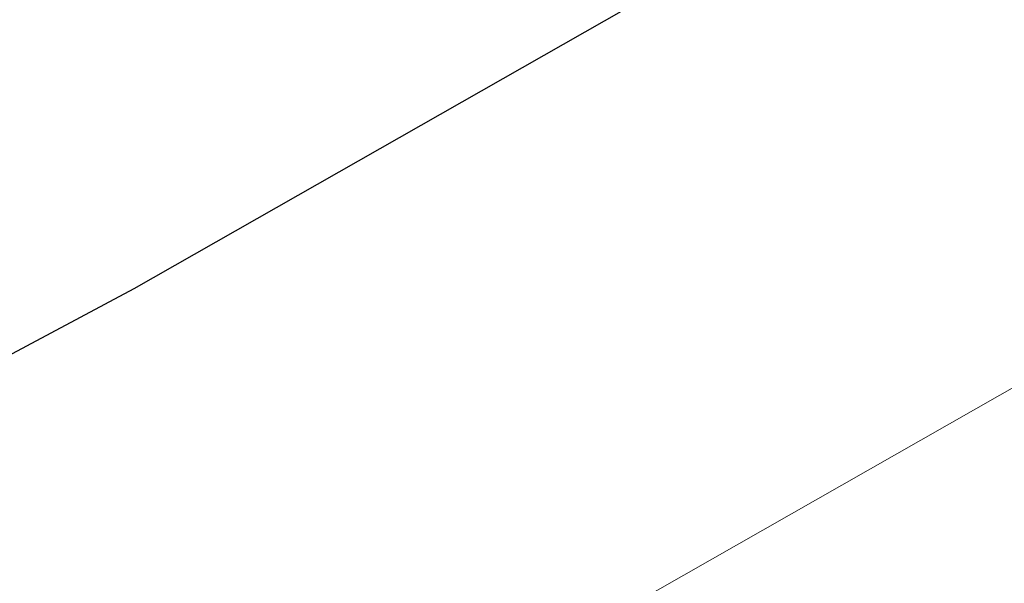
# Model space of a CAD drawing. Extents: x 1620613 to 1693141, y 557269 to 607790.
# Tile 159 of 256: x 1620817.839 to 1620819.08, y 607276.39 to 607277.1. Entities that reach past the tile are written whole.
import ezdxf

# ---------------------------------------------------------------- set-up
doc = ezdxf.new("R2010")
doc.units = 0
doc.header["$LTSCALE"] = 10
doc.header["$MEASUREMENT"] = 0
doc.linetypes.add('DGN Style 2', pattern=[7.346996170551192, 4.408197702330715, -2.938798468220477])
doc.linetypes.add('DGN Style 3', pattern=[10.28579463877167, 7.346996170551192, -2.938798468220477])
for name, color, linetype, lineweight in [('BD_X_Building', 241, 'Continuous', 0), ('DR_X_Text', 7, 'Continuous', 0), ('DT_X_Contour_Major', 132, 'DGN Style 3', 30), ('DT_X_Contour_Minor', 136, 'DGN Style 3', 0), ('SV_X_Top_of_Bank', 97, 'DGN Style 2', 0)]:
    doc.layers.add(name, color=color, linetype=linetype, lineweight=lineweight)
doc.styles.get("Standard").update_dxf_attribs({"font": 'arial.ttf'})
doc.styles.add('Style-Arial', font='arial.ttf')
doc.dimstyles.get("Standard").update_dxf_attribs({"dimtxt": 0.18, "dimasz": 0.18, "dimexe": 0.18, "dimexo": 0.0625, "dimgap": 0.09, "dimtad": 0, "dimtih": 1, "dimtoh": 1, "dimdec": 4, "dimzin": 0, "dimdsep": 46, "dimtxsty": 'Standard', "dimcen": 0.09, "dimadec": 0, "dimazin": 0, "dimtfac": 1, "dimtdec": 4, "dimtofl": 0, "dimtmove": 0, "dimatfit": 3, "dimfxl": 1, "dimtolj": 1, "dimtzin": 0, "dimarcsym": 0})

# ---------------------------------------------------------------- blocks, each defined once
blk = doc.blocks.new('*U1004')
at = {"layer": 'DT_X_Contour_Major', "elevation": -0.5999585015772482, "flags": 128}
blk.add_lwpolyline([(-10.73377092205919, 53.6119735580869), (-16.65830646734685, 49.39508286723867), (-17.82043761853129, 48.56852365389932), (-18.76774440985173, 47.89608488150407), (-19.50022684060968, 47.37776655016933), (-20.01788491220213, 47.01356865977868), (-21.11187395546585, 46.24786820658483), (-21.67916990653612, 45.79580808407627), (-22.56056597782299, 45.01390305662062), (-23.75606216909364, 43.90215312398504), (-25.26565848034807, 42.46055828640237), (-29.71004880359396, 38.17651217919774), (-31.24964678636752, 36.71359038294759), (-32.53514799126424, 35.53785957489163), (-33.56655241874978, 34.64931975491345), (-34.34386006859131, 34.04797092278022), (-36.07788476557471, 32.82729535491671), (-36.67514828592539, 32.41886035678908), (-37.16642032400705, 32.10906203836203), (-37.55170087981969, 31.89790039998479), (-37.83098995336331, 31.78537544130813), (-38.43443884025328, 31.61682445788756), (-38.67519470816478, 31.52673416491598), (-38.94487564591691, 31.38287652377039), (-39.24348165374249, 31.18525153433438), (-39.57101273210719, 30.93385919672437), (-40.48299570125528, 30.19178983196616), (-40.84040511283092, 29.94375833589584), (-41.22864612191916, 29.75621587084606), (-41.64771872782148, 29.62916243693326), (-42.09762293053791, 29.56259803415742), (-43.33847626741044, 29.46574500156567), (-43.85018974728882, 29.43326144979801), (-44.45469018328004, 29.40845056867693), (-45.1519775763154, 29.39131235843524), (-45.9420519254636, 29.38184681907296), (-49.84556845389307, 29.35557720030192), (-51.17910881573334, 28.78344180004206), (-51.61618658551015, 28.59568502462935), (-52.35590259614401, 28.27761558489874), (-53.39825684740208, 27.82923348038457), (-54.74324933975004, 27.25053871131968), (-58.73341364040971, 25.53360244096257), (-60.15440044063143, 24.92007024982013), (-61.42473761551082, 24.36717587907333), (-62.54442516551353, 23.87491932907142), (-63.5134630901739, 23.44330059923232), (-65.89669805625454, 22.37316774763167), (-66.88007602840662, 21.93247842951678), (-68.04278372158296, 21.41301011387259), (-69.38482113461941, 20.81476280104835), (-70.9061882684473, 20.13773649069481), (-75.20227358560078, 18.22729433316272), (-76.75395307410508, 17.53665850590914), (-78.18692755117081, 16.89758264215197), (-79.50119701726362, 16.31006674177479), (-80.69676147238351, 15.77411080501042), (-83.7266600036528, 14.41364159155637), (-84.86542697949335, 13.90157591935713), (-86.00930400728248, 13.3857308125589), (-87.15829108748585, 12.86610627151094), (-88.31238821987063, 12.34270229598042), (-91.39679397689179, 10.94191911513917), (-92.55209704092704, 10.41776898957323), (-93.704701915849, 9.895905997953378), (-94.85460860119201, 9.376330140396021), (-96.00181709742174, 8.859041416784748), (-99.05744216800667, 7.482654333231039), (-100.0939483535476, 7.015814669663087), (-100.9117481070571, 6.647585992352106), (-101.5108414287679, 6.377968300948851), (-101.8912283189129, 6.206961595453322), (-102.6139847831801, 5.882425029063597), (-102.9177686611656, 5.744124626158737), (-103.2870529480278, 5.57262584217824), (-103.7218376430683, 5.367928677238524), (-104.2221227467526, 5.130033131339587), (-105.6435502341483, 4.451380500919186), (-106.1211931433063, 4.223485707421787), (-106.4880512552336, 4.048790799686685), (-106.7441245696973, 3.927295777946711), (-106.8894130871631, 3.859000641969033), (-107.1291360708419, 3.747813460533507), (-107.2624900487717, 3.686513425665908), (-107.4827597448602, 3.586003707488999), (-107.7899451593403, 3.446284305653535), (-108.184046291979, 3.267355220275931), (-110.2259882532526, 2.340863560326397), (-110.4508946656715, 1.857240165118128), (-110.5099906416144, 1.749111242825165), (-110.5908901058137, 1.631991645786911), (-110.693593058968, 1.505881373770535), (-110.8180995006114, 1.370780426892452), (-111.1791879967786, 0.9985236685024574), (-111.3604077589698, 0.7363982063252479), (-111.6332506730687, 0.2292143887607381), (-111.9977167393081, -0.5230277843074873), (-112.453805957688, -1.520328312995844), (-113.7922080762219, -4.506540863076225), (-114.3463180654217, -5.614197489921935), (-115.0048464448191, -6.697507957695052), (-115.7677932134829, -7.756472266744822), (-116.6351583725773, -8.791090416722), (-119.0873566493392, -11.51761060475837), (-119.9171276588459, -12.44106565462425), (-120.567291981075, -13.1665406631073), (-121.0378496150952, -13.69403563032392), (-121.3288005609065, -14.02355055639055), (-121.8651941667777, -14.63828363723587), (-122.0436519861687, -14.84117075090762), (-122.1767302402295, -14.98878228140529), (-122.2644289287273, -15.08111822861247), (-122.306748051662, -15.11817859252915), (-122.3590929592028, -15.14330545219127), (-122.6215193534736, -15.30107688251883), (-123.3695398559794, -15.75554602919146), (-124.6031544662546, -16.5067128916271), (-126.3223631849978, -17.55457747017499), (-131.5543785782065, -20.7444799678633), (-133.3056607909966, -21.80791465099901), (-134.6354958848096, -22.60579182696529), (-135.5438838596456, -23.13811149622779), (-136.0308247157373, -23.40487365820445), (-136.7674041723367, -23.76216274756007), (-137.3613537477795, -24.05114544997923), (-138.5907678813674, -24.65012674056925), (-140.4556465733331, -25.55910661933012), (-142.9559898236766, -26.77808508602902), (-150.47085790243, -30.44202578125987), (-152.9982851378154, -31.66934858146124), (-154.9444157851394, -32.60336146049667), (-156.3092498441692, -33.24406441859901), (-157.0927873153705, -33.59145745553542), (-158.407158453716, -34.12675899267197), (-158.8597634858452, -34.31261257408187), (-159.2318002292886, -34.46869716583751), (-159.5232686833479, -34.5950127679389), (-159.7341688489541, -34.69155938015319), (-160.1891449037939, -34.90932502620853), (-160.403595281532, -34.9726859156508), (-160.7057143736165, -34.99944434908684), (-161.0955021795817, -34.98960032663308), (-161.5729586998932, -34.94315384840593), (-162.9630677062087, -34.77049329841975), (-163.5915896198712, -34.8109115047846), (-164.4345736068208, -35.06166153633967), (-165.4920196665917, -35.52274339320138), (-166.7639277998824, -36.19415707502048), (-170.4416322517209, -38.26503599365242), (-171.8236212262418, -39.01892638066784), (-173.2113098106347, -39.72743835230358), (-174.6046980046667, -40.3905719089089), (-176.0037858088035, -41.00832705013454), (-179.7422860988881, -42.59516954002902), (-181.0999493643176, -43.16763779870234), (-182.3690639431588, -43.69491070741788), (-183.5496298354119, -44.17698826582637), (-184.6416470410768, -44.61387047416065), (-187.4356280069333, -45.7186292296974), (-188.3588541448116, -46.0850279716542), (-189.0330468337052, -46.35565513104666), (-189.4582060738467, -46.5305107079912), (-189.6343318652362, -46.60959470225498), (-189.7719560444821, -46.69278991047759), (-190.073340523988, -46.87601981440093), (-190.8742758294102, -47.36331311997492), (-192.1747619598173, -48.1546698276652), (-193.9747989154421, -49.25008993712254), (-199.4409652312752, -52.57662809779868), (-201.3165164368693, -53.7176917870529), (-202.8435453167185, -54.64597923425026), (-204.0220518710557, -55.36149043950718), (-204.8520360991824, -55.86422540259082), (-206.6006309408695, -56.92115031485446), (-207.3815209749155, -57.37984330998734), (-208.4127449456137, -57.96322861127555), (-209.6943028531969, -58.67130621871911), (-211.2261946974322, -59.504076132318), (-215.6450181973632, -61.89105231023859), (-217.0946274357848, -62.6922008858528), (-218.1293375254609, -63.30541447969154), (-218.7491484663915, -63.73069309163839), (-218.9540602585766, -63.96803672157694), (-218.9472928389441, -64.35037309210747), (-219.2266561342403, -64.57905643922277), (-220.0698215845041, -64.97835420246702), (-221.4767891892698, -65.54826638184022), (-223.4475589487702, -66.28879297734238), (-233.9600228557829, -70.14268406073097), (-239.4100908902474, -72.23705121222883), (-240.4478701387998, -72.63609548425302), (-241.2254644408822, -72.93564237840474), (-241.7428737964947, -73.1356918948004), (-242.0000982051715, -73.23624403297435), (-242.3391166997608, -73.37171989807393), (-242.5651189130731, -73.4604465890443), (-242.9888616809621, -73.62501976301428), (-243.6103450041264, -73.86543941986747), (-244.4295688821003, -74.1817055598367), (-246.8778199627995, -75.12621057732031), (-247.6972221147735, -75.44054437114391), (-248.3192402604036, -75.67516698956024), (-248.7438743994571, -75.83007843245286), (-248.9711245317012, -75.90527870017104), (-249.3139462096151, -75.99953118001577), (-249.4553763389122, -76.03460672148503), (-249.6225504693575, -76.06914398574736), (-249.8154686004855, -76.10314297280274), (-250.0341307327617, -76.1366036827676), (-250.6515550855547, -76.2251145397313), (-250.7572361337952, -76.28727380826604), (-250.6112110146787, -76.40736847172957), (-250.2134797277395, -76.5853985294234), (-249.5640422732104, -76.82136398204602), (-247.4966008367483, -77.52785238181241), (-246.7252398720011, -77.69826776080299), (-245.9617380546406, -77.67964759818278), (-245.2060953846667, -77.47199189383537), (-244.4583118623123, -77.07530064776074), (-242.4747013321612, -75.76540993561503), (-241.3212684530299, -75.61646996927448), (-239.348677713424, -76.15206810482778), (-236.5569291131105, -77.37220434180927), (-232.9460226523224, -79.27687868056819), (-222.2247282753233, -85.26872771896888), (-218.6544389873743, -87.22645936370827), (-215.9845419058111, -88.60576751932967), (-214.2150370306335, -89.40665218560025), (-213.3459243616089, -89.62911336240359), (-212.228813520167, -89.4511118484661), (-211.7801512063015, -89.34597439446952), (-211.2719973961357, -89.16406316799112), (-210.7043520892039, -88.90537816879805), (-210.0772152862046, -88.56991939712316), (-208.3255284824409, -87.57299764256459), (-207.6233193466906, -87.1899204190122), (-206.8304570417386, -86.78838006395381), (-205.9469415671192, -86.36837657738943), (-204.9727729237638, -85.92990995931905), (-202.2541189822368, -84.7360481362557), (-201.2339543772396, -84.2960357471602), (-200.2124510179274, -83.87139494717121), (-199.1896089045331, -83.46212573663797), (-198.1654280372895, -83.06822811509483), (-195.4324940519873, -82.03832991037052), (-194.4539366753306, -81.65563499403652), (-193.5679650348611, -81.27997389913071), (-192.7745791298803, -80.91134662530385), (-192.0737789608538, -80.54975317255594), (-190.32842615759, -79.59488239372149), (-189.6504994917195, -79.24457638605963), (-188.9257340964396, -78.90981144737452), (-188.1541299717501, -78.59058757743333), (-187.3356871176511, -78.28690477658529), (-185.0907212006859, -77.49780539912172), (-184.3325525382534, -77.23034574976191), (-183.7417709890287, -77.01979133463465), (-183.3183765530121, -76.86614215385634), (-183.0623692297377, -76.76939820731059), (-182.6028658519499, -76.58728799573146), (-182.2722142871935, -76.4601734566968), (-181.6248871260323, -76.21541249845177), (-180.660884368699, -75.85300512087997), (-179.380206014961, -75.3729513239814), (-175.542829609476, -73.93594597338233), (-174.0332973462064, -73.36545769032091), (-172.3827328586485, -72.73174685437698), (-170.5911361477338, -72.0348134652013), (-168.6585072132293, -71.27465752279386), (-163.3167870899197, -69.16327827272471), (-161.5280496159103, -68.4570101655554), (-160.1681272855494, -67.92174028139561), (-159.2370200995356, -67.55746862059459), (-158.7347280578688, -67.36419518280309), (-157.9670361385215, -67.0767969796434), (-157.6216973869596, -66.92370839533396), (-157.1614500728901, -66.67999129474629), (-156.5862941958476, -66.3456456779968), (-155.8962297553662, -65.92067154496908), (-153.9028464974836, -64.666569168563), (-153.1282227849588, -64.20210239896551), (-152.2993890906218, -63.74927887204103), (-151.4163454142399, -63.30809858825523), (-150.4790917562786, -62.87856154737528), (-147.9074686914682, -61.74865376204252), (-146.8264920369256, -61.28267503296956), (-145.5122793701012, -60.73216968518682), (-143.9648306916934, -60.09713771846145), (-142.1841460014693, -59.37757913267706), (-137.1246721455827, -57.34605407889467), (-135.3881328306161, -56.65855684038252), (-133.9731202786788, -56.11970891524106), (-132.8796344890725, -55.72951030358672), (-132.107675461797, -55.48796100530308), (-130.4778204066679, -55.04202862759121), (-129.8940351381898, -54.86025327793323), (-129.3650706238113, -54.64937651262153), (-128.8909268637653, -54.40939833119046), (-128.4716038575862, -54.14031873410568), (-127.4265035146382, -53.38397125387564), (-127.0504658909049, -53.13931163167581), (-126.706178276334, -52.97259337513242), (-126.3936406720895, -52.8838164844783), (-126.1128530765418, -52.87298095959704), (-125.4064195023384, -52.94800804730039), (-125.1204987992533, -53.00101726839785), (-124.7925618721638, -53.10377461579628), (-124.4226087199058, -53.25628008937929), (-124.0106393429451, -53.45853368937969), (-121.9900777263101, -54.51846278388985), (-120.2412646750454, -53.72941421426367), (-119.9025982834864, -53.57761703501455), (-119.6360904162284, -53.46038916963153), (-119.4417410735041, -53.37773061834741), (-119.3195502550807, -53.32964138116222), (-119.0899194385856, -53.24749583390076), (-119.0016083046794, -53.21353781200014), (-118.9088980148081, -53.17327290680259), (-118.811788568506, -53.12670111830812), (-118.7102799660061, -53.07382244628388), (-118.433724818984, -52.92440347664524), (-118.341659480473, -52.87479305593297), (-118.2728798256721, -52.83802602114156), (-118.2273858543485, -52.81410237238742), (-118.2051775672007, -52.80302210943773), (-118.1770030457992, -52.79059925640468), (-118.1604607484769, -52.78334929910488), (-118.131964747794, -52.77091656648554), (-118.0915150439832, -52.75330105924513), (-118.0391116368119, -52.73050277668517), (-117.8834309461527, -52.66279699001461), (-117.8322742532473, -52.64046413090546), (-117.7955646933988, -52.62424489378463), (-117.7733022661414, -52.61413927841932), (-117.7654869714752, -52.61014728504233), (-117.7639090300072, -52.60765346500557), (-117.6817146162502, -52.57226779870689), (-117.4363148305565, -52.46798116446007), (-117.0277096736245, -52.29479356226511), (-116.4558991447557, -52.05270499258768), (-114.7134639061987, -51.31526751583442), (-114.0982569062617, -51.05326104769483), (-113.5594623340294, -50.82031975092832), (-113.0970801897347, -50.61644362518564), (-112.7111104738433, -50.44163267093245), (-111.783741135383, -50.01422368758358), (-111.4237898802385, -49.8491583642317), (-111.0394631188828, -49.67451913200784), (-110.630760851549, -49.49030599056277), (-110.1976830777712, -49.29651893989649), (-109.0103083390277, -48.76698825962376), (-108.4570306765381, -48.52119234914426), (-107.6877287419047, -48.18095262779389), (-106.7024025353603, -47.74626909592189), (-105.5010520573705, -47.21714175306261), (-102.0094184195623, -45.6802104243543), (-100.6969020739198, -45.10150892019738), (-99.37807826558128, -44.51810290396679), (-98.05294699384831, -43.9299923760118), (-96.72150825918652, -43.33717733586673), (-93.16259501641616, -41.75006454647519), (-91.76980779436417, -41.1275488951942), (-90.26063105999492, -40.45033653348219), (-88.63506481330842, -39.71842746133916), (-86.89310905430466, -38.93182167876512), (-82.09270768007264, -36.7612773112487), (-80.39681498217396, -35.99461507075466), (-78.90943791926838, -35.3225366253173), (-77.6305764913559, -34.74504197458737), (-76.56023069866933, -34.2621311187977), (-73.98399609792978, -33.1004805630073), (-72.97347641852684, -32.64564099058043), (-71.87409333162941, -32.15236019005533), (-70.68584683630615, -31.620638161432), (-69.40873693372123, -31.05047490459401), (-65.88462598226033, -29.4787845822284), (-64.62347106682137, -28.91544448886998), (-63.48308953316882, -28.40419195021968), (-62.46348138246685, -27.94502696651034), (-61.5646466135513, -27.53794953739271), (-59.32878507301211, -26.52185979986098), (-58.57041817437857, -26.17659243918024), (-57.97221363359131, -25.90285766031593), (-57.53417145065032, -25.70065546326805), (-57.25629162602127, -25.56998584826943), (-56.728828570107, -25.31691031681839), (-56.53680415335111, -25.22439875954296), (-56.35632819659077, -25.13667073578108), (-56.1874006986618, -25.05372624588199), (-56.03002166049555, -24.97556528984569), (-55.62574217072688, -24.7735141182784), (-55.42500568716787, -24.67597781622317), (-55.12600585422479, -24.53490728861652), (-54.72874267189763, -24.3503025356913), (-54.23321614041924, -24.12216355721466), (-52.78079425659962, -23.4557473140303), (-52.30419238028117, -23.23717727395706), (-51.96370316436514, -23.08127933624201), (-51.75932660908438, -22.98805350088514), (-51.69106271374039, -22.95749976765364), (-51.69050920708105, -22.95958594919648), (-51.6877333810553, -22.95901007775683), (-51.67982103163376, -22.95571782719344), (-51.66677215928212, -22.94970919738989), (-51.64858676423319, -22.94098418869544), (-51.59324368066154, -22.91409565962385), (-51.56284228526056, -22.89934679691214), (-51.51314541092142, -22.8752666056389), (-51.4441530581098, -22.84185508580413), (-51.35586522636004, -22.79911223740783), (-50.89883256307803, -22.57787251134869), (-50.69231312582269, -18.5527205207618), (-50.5474165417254, -17.63390223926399), (-50.2012351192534, -16.60251253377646), (-49.65376885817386, -15.45855140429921), (-48.90501775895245, -14.202018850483), (-46.63996837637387, -10.70117014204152), (-45.6946967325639, -9.466899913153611), (-44.55766883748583, -8.389725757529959), (-43.22888469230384, -7.469647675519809), (-41.70834429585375, -6.706665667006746), (-37.39789490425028, -4.881508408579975), (-35.95202314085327, -4.269288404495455), (-34.84724489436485, -3.801496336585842), (-34.08356016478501, -3.478132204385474), (-33.66096895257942, -3.299196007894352), (-32.98885040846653, -3.014603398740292), (-32.56708585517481, -2.771073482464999), (-31.80588110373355, -2.253928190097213), (-30.70523615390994, -1.463167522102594), (-29.26515100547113, -0.3987914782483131), (-24.97233701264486, 2.80436514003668), (-23.38410124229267, 3.962981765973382), (-21.8390044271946, 5.036464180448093), (-20.33704656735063, 6.024812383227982), (-18.87822766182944, 6.928026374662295), (-15.04556252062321, 9.223084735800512), (-13.7699835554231, 9.989806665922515), (-12.81774551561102, 10.56867868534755), (-12.18884840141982, 10.95970079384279), (-11.88329221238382, 11.16287299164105), (-11.49959694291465, 11.45419897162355), (-11.18522729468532, 11.65942326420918), (-10.52988980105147, 12.05660165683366), (-9.533584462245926, 12.64573414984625), (-8.196311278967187, 13.42682074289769), (-4.175625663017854, 15.76565712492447), (-2.723575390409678, 16.61259203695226), (-1.38293878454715, 17.39926948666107), (-0.1537158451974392, 18.12568947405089), (0.9640934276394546, 18.7918519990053), (3.796366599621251, 20.48794211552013), (4.937221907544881, 21.17791070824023), (6.235582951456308, 21.97574889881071), (7.691449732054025, 22.88145668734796), (9.304822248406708, 23.89503407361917), (13.81715660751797, 26.7417332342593), (15.40810793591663, 27.75897642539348), (16.79671115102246, 28.67568162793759), (17.9829662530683, 29.49184884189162), (18.9668732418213, 30.20747806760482), (21.32082772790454, 31.98177201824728), (22.13515316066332, 32.46913583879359), (22.8126635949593, 32.60050683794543), (23.353359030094, 32.37588501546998), (23.7572394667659, 31.79527037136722), (25.32277983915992, 28.25508544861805)], dxfattribs=at)
at = {"layer": 'DT_X_Contour_Minor', "transparency": 33554559, "elevation": -0.1999585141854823, "flags": 128}
blk.add_lwpolyline([(-12.97496903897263, 53.37573901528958), (-18.23852390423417, 49.62931276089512), (-19.27099995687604, 48.89497000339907), (-20.11261888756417, 48.29755298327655), (-20.76338069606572, 47.83706170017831), (-21.22328538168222, 47.51349615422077), (-22.19522171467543, 46.83322234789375), (-22.74166912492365, 46.39068553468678), (-23.65205910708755, 45.57328044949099), (-24.92639166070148, 44.38100709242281), (-26.56466678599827, 42.81386546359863), (-31.41865721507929, 38.13499675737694), (-33.06481164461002, 36.56212443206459), (-34.36278211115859, 35.35265898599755), (-35.31256861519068, 34.50660041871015), (-35.91417115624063, 34.02394873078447), (-37.05419931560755, 33.22142006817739), (-37.44686802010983, 32.9528959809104), (-37.76985301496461, 32.7492202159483), (-38.02315429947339, 32.6103927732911), (-38.20677187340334, 32.53641365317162), (-38.60350712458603, 32.42560042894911), (-38.78020298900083, 32.35138943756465), (-39.0127391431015, 32.21186638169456), (-39.30111558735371, 32.00703126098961), (-39.64533232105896, 31.73688407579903), (-40.63769733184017, 30.92940882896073), (-41.02660875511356, 30.65951587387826), (-41.44906926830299, 30.45544344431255), (-41.90507887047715, 30.31719153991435), (-42.39463756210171, 30.24476016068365), (-43.74485952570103, 30.13937051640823), (-44.25464801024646, 30.10434035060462), (-44.7713469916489, 30.07829208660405), (-45.2949564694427, 30.06122572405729), (-45.82547644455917, 30.05314126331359), (-48.31736081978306, 30.03637154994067), (-50.71730723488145, 29.00671070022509), (-51.34218582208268, 28.73839608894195), (-52.18827312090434, 28.37473547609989), (-53.25556913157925, 27.91572886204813), (-54.54407385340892, 27.36137624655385), (-58.27503139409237, 25.75597460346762), (-59.63144519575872, 25.16984402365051), (-60.90246844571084, 24.61550351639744), (-62.08810114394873, 24.09295308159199), (-63.18834329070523, 23.60219271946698), (-66.00846827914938, 22.33588518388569), (-67.12218662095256, 21.83661336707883), (-68.34824790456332, 21.28852856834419), (-69.68665212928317, 20.6916307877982), (-71.13739929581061, 20.04592002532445), (-75.15584899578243, 18.25894068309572), (-76.6348157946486, 17.60056028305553), (-78.05787891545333, 16.96565358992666), (-79.42503835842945, 16.35422060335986), (-80.73629412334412, 15.7662613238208), (-84.15843792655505, 14.22966818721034), (-85.416614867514, 13.66403341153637), (-86.62453783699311, 13.11957393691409), (-87.78220683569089, 12.59628976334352), (-88.88962186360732, 12.09418089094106), (-91.77572330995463, 10.78345763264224), (-92.85674899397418, 10.29300645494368), (-93.93524996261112, 9.804695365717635), (-95.01122621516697, 9.31852436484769), (-96.08467775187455, 8.83449345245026), (-98.94384889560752, 7.546597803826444), (-99.9229301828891, 7.105634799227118), (-100.7157956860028, 6.74866752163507), (-101.32244540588, 6.475695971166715), (-101.7428793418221, 6.286720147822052), (-102.6157487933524, 5.894778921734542), (-102.9645121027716, 5.736403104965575), (-103.3561499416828, 5.555231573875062), (-103.7906623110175, 5.351264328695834), (-104.2680492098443, 5.124501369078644), (-105.5982469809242, 4.489405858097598), (-106.0508482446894, 4.273533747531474), (-106.4110037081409, 4.102239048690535), (-106.6787133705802, 3.975521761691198), (-106.8539772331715, 3.893381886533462), (-107.1980864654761, 3.7337787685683), (-107.3863440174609, 3.647221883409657), (-107.6930347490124, 3.507253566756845), (-108.1181586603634, 3.313873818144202), (-108.661715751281, 3.067082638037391), (-110.7965216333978, 2.098481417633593), (-111.1732024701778, 1.927646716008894), (-111.399154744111, 1.825253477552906), (-111.4743784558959, 1.791301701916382), (-111.4740036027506, 1.792018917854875), (-111.47424429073, 1.79208132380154), (-111.4752474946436, 1.791730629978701), (-111.4770132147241, 1.790966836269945), (-111.4898997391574, 1.784883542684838), (-111.4918796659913, 1.783998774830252), (-111.4932398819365, 1.783446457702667), (-111.4939803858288, 1.783226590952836), (-111.4951287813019, 1.783083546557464), (-111.4958629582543, 1.782857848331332), (-111.4972041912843, 1.782288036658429), (-111.4991524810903, 1.781374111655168), (-111.5017078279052, 1.780116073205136), (-111.5093314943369, 1.776302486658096), (-111.5127833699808, 1.774572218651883), (-111.5174212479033, 1.772241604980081), (-111.523245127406, 1.76931064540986), (-111.5302550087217, 1.765779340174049), (-111.5657351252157, 1.747899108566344), (-111.6409026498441, 1.582705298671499), (-111.7199048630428, 1.406909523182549), (-111.9246968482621, 0.9503195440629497), (-112.2552786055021, 0.2129353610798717), (-112.7116501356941, -0.8052430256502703), (-114.0963605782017, -3.894777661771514), (-114.6758191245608, -5.047626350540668), (-115.3756619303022, -6.189021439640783), (-116.1958889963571, -7.318962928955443), (-117.13650032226, -8.43745081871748), (-119.8053095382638, -11.40481372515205), (-120.6890922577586, -12.38773940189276), (-121.3388335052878, -13.11099425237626), (-121.7545332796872, -13.57457827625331), (-121.936191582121, -13.77849147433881), (-122.1085584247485, -13.97603223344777), (-122.1659047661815, -14.04122878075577), (-122.208668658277, -14.08866285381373), (-122.2368501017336, -14.11833445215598), (-122.2504490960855, -14.13024357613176), (-122.2672698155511, -14.13831794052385), (-122.5394817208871, -14.30356690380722), (-123.3435018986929, -14.79325802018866), (-124.6793303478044, -15.60739128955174), (-126.5469670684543, -16.74596671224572), (-132.2364093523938, -20.21475737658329), (-134.105265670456, -21.35392835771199), (-135.4447529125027, -22.1698483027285), (-136.2548710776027, -22.6625172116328), (-136.535620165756, -22.83193508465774), (-136.5784589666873, -22.85271469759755), (-136.9735989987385, -23.04533367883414), (-138.1268899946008, -23.60760591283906), (-140.0383319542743, -24.53953139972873), (-142.7079248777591, -25.84111013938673), (-150.8377072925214, -29.80485778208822), (-153.553987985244, -31.12529474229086), (-155.6054932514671, -32.11379489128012), (-156.9922230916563, -32.77035822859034), (-157.7141775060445, -33.09498475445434), (-158.7530220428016, -33.51807307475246), (-159.1169006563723, -33.66791115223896), (-159.429403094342, -33.80010914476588), (-159.6905293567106, -33.914667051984), (-159.900279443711, -34.01158487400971), (-160.3911114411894, -34.24651228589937), (-160.6043641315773, -34.31711445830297), (-160.875998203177, -34.35272541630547), (-161.2060136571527, -34.35334516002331), (-161.5944104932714, -34.31897368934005), (-162.7079772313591, -34.18066148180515), (-163.2592593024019, -34.23995228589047), (-164.0779304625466, -34.5215588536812), (-165.1639907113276, -35.02548118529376), (-166.5174400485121, -35.75171928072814), (-170.4831570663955, -37.98477522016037), (-171.9733739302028, -38.79770512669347), (-173.4697367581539, -39.56170289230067), (-174.9722455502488, -40.27676851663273), (-176.4809003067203, -40.94290199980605), (-180.5121742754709, -42.65401510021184), (-181.9454305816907, -43.25916436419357), (-183.2217440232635, -43.79127733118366), (-184.3411146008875, -44.25035400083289), (-185.3035423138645, -44.63639437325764), (-187.6607590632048, -45.56845363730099), (-188.439663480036, -45.87757573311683), (-189.0084641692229, -46.10589757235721), (-189.3671611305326, -46.25341915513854), (-189.5157543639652, -46.32014048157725), (-189.6318646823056, -46.39033034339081), (-189.947246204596, -46.58210706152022), (-190.8063080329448, -47.10479481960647), (-192.2090501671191, -47.95839361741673), (-194.1554726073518, -49.14290345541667), (-200.070839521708, -52.74281107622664), (-202.0672929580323, -53.95756140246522), (-203.620128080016, -54.90188166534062), (-204.7293448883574, -55.57577186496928), (-205.3949433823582, -55.97923200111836), (-206.5783816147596, -56.69455228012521), (-207.1627002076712, -57.0351443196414), (-208.0280773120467, -57.52043022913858), (-209.1745129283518, -58.15041000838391), (-210.602007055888, -58.92508365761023), (-217.9194495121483, -62.87784638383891), (-219.0398206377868, -63.30538070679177), (-219.2505596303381, -63.38580907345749), (-219.4026175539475, -63.44386517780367), (-219.4959944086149, -63.4795490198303), (-219.5306901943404, -63.49286059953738), (-219.5449708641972, -63.49852846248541), (-219.9455073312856, -63.65250679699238), (-221.1364062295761, -64.11019090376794), (-223.1176675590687, -64.87158078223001), (-225.8892913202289, -65.93667643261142), (-234.3341045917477, -69.18187252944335), (-237.1589949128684, -70.26825595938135), (-239.3000559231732, -71.09350917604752), (-240.7572876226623, -71.65763217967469), (-241.5306900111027, -71.96062497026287), (-242.6813239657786, -72.4204321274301), (-243.1614611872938, -72.6108825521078), (-243.7388973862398, -72.8373784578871), (-244.4136325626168, -73.09991984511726), (-245.1856667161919, -73.39850671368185), (-247.3741564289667, -74.24279900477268), (-248.1301286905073, -74.5302451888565), (-248.7566781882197, -74.75936452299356), (-249.2538049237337, -74.9301570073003), (-249.621508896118, -75.04262264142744), (-250.4294891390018, -75.2647618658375), (-250.7628191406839, -75.3474297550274), (-251.1568239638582, -75.42882900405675), (-251.6115036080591, -75.50895961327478), (-252.1268580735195, -75.58782158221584), (-253.5820364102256, -75.79642864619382), (-253.8311110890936, -75.9429288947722), (-253.486951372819, -76.22597434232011), (-252.5495572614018, -76.64556498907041), (-251.0189287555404, -77.20170083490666), (-246.146273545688, -78.86679002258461), (-244.4649413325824, -79.35867311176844), (-243.0754360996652, -79.58550548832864), (-241.9777578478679, -79.54728715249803), (-241.1719065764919, -79.2440181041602), (-239.4120724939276, -78.08189969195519), (-238.3887614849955, -77.9497620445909), (-236.63870402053, -78.42493791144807), (-234.1619001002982, -79.50742729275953), (-230.958349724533, -81.19723018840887), (-221.4465534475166, -86.51312259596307), (-218.2689537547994, -88.2483904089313), (-215.870001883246, -89.46727454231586), (-214.2496978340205, -90.16977499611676), (-213.4080416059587, -90.35589177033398), (-212.2018220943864, -90.16369159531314), (-211.7173712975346, -90.05016763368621), (-211.1686835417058, -89.85374587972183), (-210.5557588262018, -89.5744263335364), (-209.8785971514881, -89.2122089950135), (-207.9871834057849, -88.13576570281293), (-207.2598276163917, -87.73568616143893), (-206.4963205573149, -87.3427800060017), (-205.6966622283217, -86.95704723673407), (-204.8608526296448, -86.57848785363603), (-202.5838253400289, -85.5785606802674), (-201.6978803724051, -85.19815493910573), (-200.7478159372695, -84.80688309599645), (-199.7336320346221, -84.40474515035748), (-198.6553286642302, -83.99174110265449), (-195.6943603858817, -82.8759088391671), (-194.6341527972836, -82.46128209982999), (-193.6742562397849, -82.05427607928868), (-192.8146707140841, -81.65489077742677), (-192.0553962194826, -81.26312619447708), (-190.164412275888, -80.22858159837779), (-189.4299198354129, -79.8490462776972), (-188.6446804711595, -79.48634876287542), (-187.8086941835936, -79.14048905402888), (-186.9219609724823, -78.81146715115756), (-184.489676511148, -77.95652581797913), (-183.6682467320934, -77.66674950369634), (-183.0281707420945, -77.43862656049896), (-182.5694485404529, -77.27215698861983), (-182.2920801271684, -77.16734078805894), (-181.7942360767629, -76.97003541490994), (-181.4727164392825, -76.8460657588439), (-180.8815405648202, -76.62213582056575), (-180.020708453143, -76.29824559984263), (-178.8902201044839, -75.87439509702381), (-175.5160428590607, -74.6108467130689), (-174.1374128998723, -74.0889399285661), (-172.5321559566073, -73.47088086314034), (-170.7002720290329, -72.75666951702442), (-168.6417611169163, -71.9463058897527), (-162.8502293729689, -69.65713317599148), (-160.9177755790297, -68.89397842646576), (-159.4640630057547, -68.32139371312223), (-158.4890916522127, -67.93937903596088), (-157.9928615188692, -67.74793439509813), (-157.3079027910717, -67.49150873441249), (-156.9997807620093, -67.3549183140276), (-156.5891337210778, -67.13746629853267), (-156.0759616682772, -66.83915268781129), (-155.4602646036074, -66.45997748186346), (-153.681705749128, -65.34102813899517), (-152.9905622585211, -64.92661636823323), (-152.2510509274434, -64.52259306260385), (-151.4631717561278, -64.12895822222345), (-150.6269247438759, -63.74571184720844), (-148.3324422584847, -62.73757280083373), (-147.3215041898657, -62.30315822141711), (-146.0095518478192, -61.75601876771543), (-144.396585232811, -61.09615443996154), (-142.4826043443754, -60.32356523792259), (-136.9773029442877, -58.1130275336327), (-135.0877443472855, -57.36494984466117), (-133.5480446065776, -56.7786200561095), (-132.3582037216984, -56.35403816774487), (-131.5182216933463, -56.09120417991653), (-129.7447480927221, -55.60597741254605), (-129.1324703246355, -55.42479296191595), (-128.6257422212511, -55.24515968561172), (-128.2245637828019, -55.06707758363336), (-127.9289350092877, -54.89054665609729), (-127.281324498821, -54.42186574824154), (-127.0331768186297, -54.27186610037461), (-126.774441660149, -54.17337783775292), (-126.5051190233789, -54.12640096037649), (-126.2252089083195, -54.1309354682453), (-125.4646652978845, -54.21170933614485), (-125.184771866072, -54.25412879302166), (-124.9154992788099, -54.32080676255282), (-124.6568475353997, -54.41174324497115), (-124.4088166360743, -54.52693824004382), (-123.2761210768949, -55.12111808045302), (-120.9683138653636, -54.07985642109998), (-120.5213954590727, -53.87953848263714), (-120.1697004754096, -53.72483966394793), (-119.9132289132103, -53.61575996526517), (-119.7519807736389, -53.55229938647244), (-119.448950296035, -53.44389666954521), (-119.3324112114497, -53.39908423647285), (-119.2100668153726, -53.34594897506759), (-119.0819171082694, -53.28449088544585), (-118.9479620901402, -53.21470996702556), (-118.5830082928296, -53.01753041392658), (-118.4615150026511, -52.95206241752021), (-118.3707504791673, -52.90354309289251), (-118.310714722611, -52.87197244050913), (-118.2814077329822, -52.85735045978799), (-118.2442274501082, -52.84095674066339), (-118.2223975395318, -52.83138939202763), (-118.1847930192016, -52.81498263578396), (-118.1314138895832, -52.79173647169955), (-118.0622601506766, -52.76165089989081), (-117.8568173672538, -52.67230349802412), (-117.7893088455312, -52.64283211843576), (-117.7408653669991, -52.62142853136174), (-117.7114869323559, -52.60809273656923), (-117.7011735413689, -52.60282473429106), (-117.6990912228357, -52.59953378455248), (-117.6219161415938, -52.56608089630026), (-117.3919526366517, -52.46819044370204), (-117.0092007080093, -52.30586242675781), (-116.4736603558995, -52.07909684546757), (-114.8418348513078, -51.38847187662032), (-114.2584243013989, -51.13975300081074), (-113.7320617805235, -50.91156510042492), (-113.2627472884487, -50.70390817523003), (-112.8504808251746, -50.51678222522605), (-111.827167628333, -50.04515432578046), (-111.4299765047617, -49.86301165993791), (-111.0058880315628, -49.67030458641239), (-110.554902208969, -49.46703310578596), (-110.0770190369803, -49.25319721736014), (-108.7668007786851, -48.66888230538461), (-108.1837557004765, -48.40975003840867), (-107.4172841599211, -48.07058942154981), (-106.4673861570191, -47.65140045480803), (-105.3340616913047, -47.1521831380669), (-102.0672944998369, -45.7142324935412), (-100.8118101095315, -45.16053824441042), (-99.49543233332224, -44.57791848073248), (-98.11816117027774, -43.96637320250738), (-96.6799966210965, -43.32590240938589), (-92.76369997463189, -41.5794129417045), (-91.26805140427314, -40.91111520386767), (-89.7183281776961, -40.21608909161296), (-88.11453029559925, -39.49433460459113), (-86.45665775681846, -38.74585174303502), (-81.96356477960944, -36.71425961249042), (-80.376238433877, -35.99667696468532), (-78.98407913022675, -35.36762311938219), (-77.78708686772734, -34.82709807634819), (-76.78526164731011, -34.37510183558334), (-74.37395044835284, -33.28781693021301), (-73.40075753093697, -32.84989111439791), (-72.28966217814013, -32.35157734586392), (-71.0406643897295, -31.79287562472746), (-69.65376416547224, -31.17378595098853), (-65.77149365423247, -29.44236288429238), (-64.39948722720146, -28.82964148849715), (-63.19517082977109, -28.29004460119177), (-62.15854446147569, -27.82357222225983), (-61.28960812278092, -27.43022435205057), (-59.19603125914, -26.4787960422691), (-58.48592494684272, -26.15550063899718), (-57.92578865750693, -25.89918566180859), (-57.5156223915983, -25.70985111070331), (-57.25542614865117, -25.58749698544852), (-56.76152953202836, -25.35052655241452), (-56.57630622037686, -25.26119396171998), (-56.39105874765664, -25.1709240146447), (-56.20578711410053, -25.07971671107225), (-56.02049131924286, -24.98757205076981), (-55.52633698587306, -24.74060314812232), (-55.30042485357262, -24.63030785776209), (-54.99330420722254, -24.48464866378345), (-54.60497504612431, -24.30362556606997), (-54.13543737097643, -24.08723856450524), (-52.77505888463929, -23.46305468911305), (-52.32862941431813, -23.25845270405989), (-52.00962486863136, -23.11278465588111), (-51.81804524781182, -23.02605054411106), (-51.75389055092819, -22.99825036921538), (-51.7527112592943, -23.00269515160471), (-51.74679713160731, -23.0014682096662), (-51.72993921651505, -22.99445379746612), (-51.70213751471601, -22.98165191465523), (-51.66339202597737, -22.96306256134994), (-51.54547900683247, -22.90577432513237), (-51.4807063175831, -22.87435065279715), (-51.37482301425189, -22.82304581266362), (-51.22782909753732, -22.75185980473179), (-51.03972456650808, -22.66079262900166), (-50.06597865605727, -22.18942308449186), (-49.91738080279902, -19.29318748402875), (-49.7747274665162, -18.57272255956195), (-49.41045225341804, -17.65257161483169), (-48.82455516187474, -16.53273464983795), (-48.01703619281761, -15.21321166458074), (-45.56815643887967, -11.42823567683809), (-44.5813649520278, -10.10869638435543), (-43.4576503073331, -8.988810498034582), (-42.19701250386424, -8.068578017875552), (-40.79945154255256, -7.347998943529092), (-36.8900581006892, -5.692659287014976), (-35.57871418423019, -5.137401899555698), (-34.57672751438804, -4.713134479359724), (-33.88409809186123, -4.419857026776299), (-33.50082591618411, -4.257569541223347), (-32.89124311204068, -3.999456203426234), (-32.47245559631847, -3.751525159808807), (-31.67328015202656, -3.201317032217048), (-30.49371677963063, -2.348831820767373), (-28.93376547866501, -1.194069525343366), (-24.26671143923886, 2.288332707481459), (-22.57535403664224, 3.526794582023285), (-21.00157235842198, 4.630378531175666), (-19.54536640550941, 5.599084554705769), (-18.20673617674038, 6.432912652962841), (-14.79382320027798, 8.476617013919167), (-13.65435439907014, 9.162094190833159), (-12.79563272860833, 9.68574745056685), (-12.21765818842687, 10.04757679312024), (-11.9204307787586, 10.24758221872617), (-11.50215386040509, 10.5651647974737), (-11.15945073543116, 10.78888552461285), (-10.4450490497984, 11.22186077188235), (-9.358948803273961, 11.86409053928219), (-7.901149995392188, 12.71557482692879), (-3.518088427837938, 15.26520562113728), (-1.963884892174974, 16.17127600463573), (-0.5885704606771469, 16.97726405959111), (0.6078548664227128, 17.683169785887), (1.625391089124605, 18.28899318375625), (4.100302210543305, 19.77107914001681), (5.143483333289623, 20.40318336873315), (6.416843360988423, 21.18793158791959), (7.920382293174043, 22.12532379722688), (9.654100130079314, 23.21535999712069), (14.58425290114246, 26.32564851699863), (16.28994077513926, 27.41252801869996), (17.70938981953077, 28.34045013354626), (18.84260003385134, 29.10941486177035), (19.68957141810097, 29.71942220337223), (21.56651000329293, 31.13416526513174), (22.22825845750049, 31.49463311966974), (22.80579988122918, 31.51497938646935), (23.29913427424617, 31.19520406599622), (23.70826163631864, 30.5353071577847), (25.42103958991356, 26.66217121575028)], dxfattribs=at)
blk = doc.blocks.new('TerminatorOpen_0.5')
at = {"color": 0, "linetype": 'ByBlock', "lineweight": -2}
for q in [(-1, 0.25), (-1, 0), (-1, -0.25)]:
    blk.add_line((0, 0), q, dxfattribs=at)

msp = doc.modelspace()

# ---------------------------------------------------------------- linework, layer by layer
at = {"layer": 'BD_X_Building', "extrusion": (-0.0872003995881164, -0.01757193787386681, 0.9960358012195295), "elevation": -150958.6532334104, "flags": 128}
msp.add_lwpolyline([(-275127.2193994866, 1702184.122064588), (-275127.2193994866, 1702158.994261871)], dxfattribs=at)
at = {"layer": 'SV_X_Top_of_Bank', "extrusion": (0.168901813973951, -0.4467975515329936, 0.8785465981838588), "elevation": 3356.978483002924, "flags": 128}
msp.add_lwpolyline([(1730947.770607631, -3965.265990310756), (1730946.805849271, -3964.96904812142), (1730946.663359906, -3964.804005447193), (1730941.67030618, -3965.055207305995), (1730939.350192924, -3965.361981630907), (1730937.749893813, -3967.172645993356), (1730926.574366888, -3968.532772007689), (1730874.446998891, -3968.466137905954), (1730864.586120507, -3969.339779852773), (1730855.732144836, -3969.748913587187), (1730845.815665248, -3968.420788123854), (1730844.088985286, -3969.592587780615), (1730838.536446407, -3969.077424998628), (1730833.231231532, -3969.713117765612)], dxfattribs=at)

# ---------------------------------------------------------------- block references
at = {"layer": 'DT_X_Contour_Minor', "transparency": 33554559}
msp.add_blockref('*U1004', (1621028.060791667, 607365.3311666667, 1050.599958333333), dxfattribs=at)

# ---------------------------------------------------------------- leaders
at = {"layer": 'DR_X_Text', "annotation_type": 0, "has_hookline": 1, "hookline_direction": 1}
msp.add_leader([(1620881.245000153, 607312.333310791, 1046.267599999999), (1620804.679557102, 607276.0227453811, 1046.267599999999), (1620803.279557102, 607276.0227453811, 1046.267599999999)], dimstyle='Standard', override={"dimscale": 10, "dimtxt": 0.14, "dimasz": 0.14, "dimgap": 0.07000000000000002, "dimtad": 0, "dimtxsty": 'Style-Arial', "dimldrblk": 'TerminatorOpen_0.5'}, dxfattribs=at)

doc.saveas('drawing.dxf')
